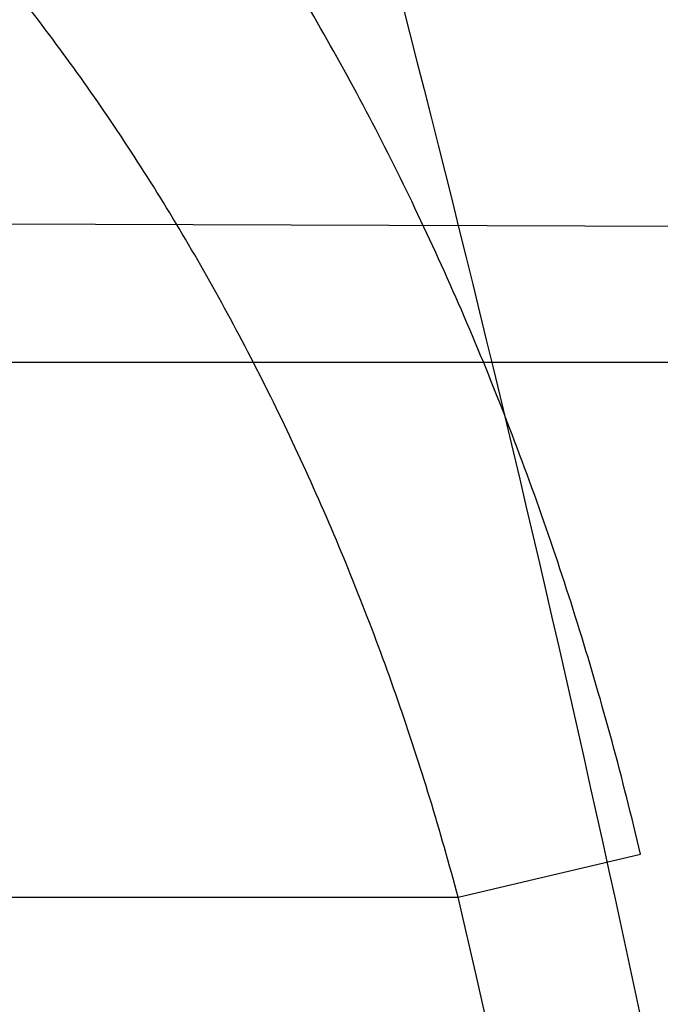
# Model space of a CAD drawing. Header units: millimetres. Extents: x 0 to 297, y 0 to 210.
# Tile 44 of 256: x 141.7319 to 141.7453, y 90.9458 to 90.9665. Entities that reach past the tile are written whole.
import ezdxf

# ---------------------------------------------------------------- set-up
doc = ezdxf.new("R2010")
doc.units = ezdxf.units.MM
doc.header["$LTSCALE"] = 16.335
doc.layers.get('0').update_dxf_attribs({"linetype": 'CONTINUOUS'})
for name, color, linetype in [('01_GLOBAL', 7, 'CONTINUOUS'), ('INTFCLR_1', 7, 'CONTINUOUS'), ('INTFCLR_144815', 7, 'CONTINUOUS')]:
    doc.layers.add(name, color=color, linetype=linetype)

msp = doc.modelspace()

# ---------------------------------------------------------------- linework, layer by layer
at = {"color": 7, "linetype": 'Continuous'}
msp.add_circle((142.5788034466, 92.2083412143), 3.42, dxfattribs=at)
at = {"color": 9, "linetype": 'Continuous'}
msp.add_arc((142.5788034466, 92.2083412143), 3.3761688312, 182.9674534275, 267.0325465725, dxfattribs=at)
at = {"layer": '01_GLOBAL', "color": 7, "linetype": 'Continuous'}
msp.add_circle((142.5788034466, 92.2083412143), 3.465, dxfattribs=at)
at = {"layer": 'INTFCLR_1', "color": 9, "linetype": 'Continuous'}
for p, q in [((141.7547052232, 90.96216004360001), (141.7234335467, 90.9622692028)), ((141.7233301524, 90.9593395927), (141.7554119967, 90.9593395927)), ((141.7410849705, 90.94808959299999), (141.7449178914, 90.9489930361)), ((141.264551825, 90.9480895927), (141.7410849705, 90.9480895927))]:
    msp.add_line(p, q, dxfattribs=at)
at = {"layer": 'INTFCLR_1', "color": 6, "linetype": 'Continuous'}
for radius in [0.5431065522, 0.5161422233]:
    msp.add_arc((141.273551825, 90.84008959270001), radius, 270, 90.00000002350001, dxfattribs=at)
at = {"layer": 'INTFCLR_1', "color": 9, "linetype": 'Continuous'}
msp.add_arc((141.2778760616, 90.8400895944), 0.475632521, 346.8756062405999, 13.1243934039, dxfattribs=at)
for points, knots in [([(141.7564146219, 90.67214758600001), (141.7574831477, 90.6750551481), (141.7595771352, 90.68092625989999), (141.7635668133, 90.69283277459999), (141.7700402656, 90.7142045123), (141.7760428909, 90.73928884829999), (141.7800065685, 90.7617077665), (141.7816728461, 90.7731553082), (141.7825328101, 90.7797764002), (141.7845176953, 90.7963988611), (141.7865801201, 90.82480135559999), (141.786249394, 90.85831129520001), (141.7846909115, 90.8800272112), (141.783710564, 90.8900544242), (141.7829887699, 90.8967234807), (141.7807586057, 90.9147232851), (141.7756949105, 90.94354598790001), (141.7683980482, 90.97168599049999), (141.7631787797, 90.98838778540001), (141.7612158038, 90.9943618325), (141.7582294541, 91.0031618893), (141.7514922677, 91.0215597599), (141.7398577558, 91.04856209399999), (141.7266081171, 91.07407256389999), (141.7173713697, 91.0897744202), (141.7130543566, 91.096763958), (141.7101864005, 91.1013200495), (141.7024300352, 91.1133026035), (141.6894327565, 91.1316928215), (141.6713790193, 91.1540805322), (141.6560874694, 91.1708617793), (141.64540551, 91.18158825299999), (141.6394993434, 91.18726746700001), (141.6313044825, 91.1949266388), (141.6198341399, 91.2049554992), (141.6074179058, 91.2146860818), (141.5999877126, 91.21997005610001), (141.5969902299, 91.2219990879), (141.595231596, 91.2231656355), (141.5931919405, 91.2244765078), (141.5909359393, 91.2258549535), (141.5889565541, 91.22699033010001), (141.587260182, 91.2278794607), (141.5858677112, 91.2285262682), (141.5847587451, 91.228921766), (141.5839916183, 91.22910084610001), (141.5833474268, 91.229003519), (141.5832219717, 91.22839726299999), (141.5835311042, 91.22772715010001), (141.5840679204, 91.2267985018), (141.5849352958, 91.22562953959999), (141.5860911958, 91.2242042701), (141.587545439, 91.22253261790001), (141.5892822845, 91.2206136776), (141.5909074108, 91.2188652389), (141.5923395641, 91.21734229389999), (141.5948337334, 91.21470682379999), (141.5989725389, 91.2103803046), (141.6073909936, 91.20154652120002), (141.6165855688, 91.19163585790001), (141.6249614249, 91.18216354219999), (141.6301387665, 91.17614023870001), (141.6384641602, 91.1662523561), (141.6512098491, 91.1502285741), (141.6679191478, 91.126915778), (141.680013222, 91.107884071), (141.6879313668, 91.094337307), (141.6933038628, 91.08480936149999), (141.702572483, 91.0674180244), (141.7149508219, 91.0411554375), (141.7234902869, 91.0192594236), (141.7274621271, 91.00790684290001)], [0, 0, 0, 0, 0.0103790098, 0.0208837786, 0.0420711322, 0.08518383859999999, 0.1071959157, 0.1183352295, 0.1239409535, 0.1295662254, 0.1744257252, 0.2192335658, 0.2417179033, 0.2473538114, 0.2529901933, 0.2641930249, 0.3081221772, 0.3509242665, 0.3614865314, 0.3667493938, 0.3719931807, 0.3926229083, 0.4323809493, 0.4704125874, 0.488853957, 0.4934075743, 0.4979380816, 0.506891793, 0.541232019, 0.5733300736, 0.6031972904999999, 0.6172524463, 0.624045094, 0.6306497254, 0.6548348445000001, 0.6750681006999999, 0.6834748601, 0.6853777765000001, 0.68719583, 0.6905456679, 0.6935010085, 0.6960526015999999, 0.698191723, 0.6999112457, 0.7012080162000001, 0.7020916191, 0.7026257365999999, 0.703100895, 0.7038825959, 0.7050751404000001, 0.7066972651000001, 0.7087491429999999, 0.7112254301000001, 0.7141189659, 0.7174213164, 0.7192231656, 0.7211235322, 0.729579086, 0.7392841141, 0.7620097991, 0.7748694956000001, 0.7816475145, 0.7886215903, 0.818178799, 0.8502213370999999, 0.88468242, 0.8936821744, 0.9027945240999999, 0.9213302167, 0.9597016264, 1, 1, 1, 1]), ([(141.589474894, 91.22708959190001), (141.5901302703, 91.2270894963), (141.5934664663, 91.2257697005), (141.5972968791, 91.2235292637), (141.6010154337, 91.2211904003), (141.6028021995, 91.2200263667), (141.6058484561, 91.21800314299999), (141.6133970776, 91.21273816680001), (141.6260174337, 91.20304741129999), (141.6376862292, 91.1930563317), (141.6460232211, 91.1854269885), (141.6520280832, 91.1797738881), (141.6628847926, 91.1691018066), (141.6784293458, 91.15240674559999), (141.6967876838, 91.1301309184), (141.7100118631, 91.1118246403), (141.7179037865, 91.099896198), (141.7208202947, 91.09536318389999), (141.7252087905, 91.0884116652), (141.734595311, 91.0728013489), (141.748064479, 91.04743455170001), (141.7598995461, 91.0205684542), (141.766753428, 91.0022608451), (141.7697904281, 90.99350690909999), (141.7717861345, 90.9875658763), (141.7770905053, 90.9709626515), (141.7845086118, 90.94298471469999), (141.7896594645, 90.91431187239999), (141.7919274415, 90.89640779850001), (141.7926613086, 90.8897756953), (141.793657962, 90.87980496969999), (141.795242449, 90.8582113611), (141.7955788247, 90.82488434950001), (141.7934815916, 90.79663997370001), (141.7914638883, 90.7801127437), (141.7905895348, 90.7735282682), (141.788895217, 90.7621430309), (141.7848639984, 90.73984187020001), (141.7787596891, 90.71489416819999), (141.7721799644, 90.6936469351), (141.768123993, 90.6818069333), (141.7659952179, 90.6759685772), (141.7649089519, 90.6730772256)], [0, 0, 0, 0, 0.0031306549, 0.0166311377, 0.0214593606, 0.0240790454, 0.0268205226, 0.0389267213, 0.0680356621, 0.1027866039, 0.1122691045, 0.1220183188, 0.1421809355, 0.1849822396, 0.2309158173, 0.2799873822, 0.2927706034, 0.2992370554, 0.3057353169, 0.3320403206, 0.3862319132, 0.4428084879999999, 0.4721383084, 0.4795908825, 0.487069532, 0.5020757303, 0.5628487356, 0.6251729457, 0.6410612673, 0.6490543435, 0.6570463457, 0.6889269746, 0.7524526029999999, 0.8160592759, 0.8240370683, 0.8319876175, 0.8477879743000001, 0.8790177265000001, 0.9402188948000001, 0.970317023, 0.9852457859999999, 1, 1, 1, 1]), ([(141.7274621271, 91.00790684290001), (141.7315912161, 90.9961048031), (141.7390893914, 90.97185256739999), (141.7462276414, 90.94067982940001), (141.7497519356, 90.91986040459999), (141.7511690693, 90.91003879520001), (141.7520562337, 90.903430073), (141.7542266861, 90.88522496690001), (141.7563129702, 90.8552042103), (141.7560193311, 90.8250769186), (141.75492511, 90.80665849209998), (141.7544248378, 90.79993719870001), (141.7535799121, 90.7899339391), (141.7512498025, 90.76863348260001), (141.7458257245, 90.73651859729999), (141.7391945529, 90.7098498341), (141.7346932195, 90.69454437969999), (141.7328673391, 90.6885424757), (141.7295794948, 90.67824709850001), (141.7226337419, 90.6583743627), (141.7115361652, 90.63128552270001), (141.7001192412, 90.60802526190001), (141.6927555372, 90.5944485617), (141.6900841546, 90.589659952), (141.6861147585, 90.582673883), (141.6775648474, 90.56827510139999), (141.6639972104, 90.5475548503), (141.6473654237, 90.5249373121), (141.6353721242, 90.510182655), (141.6284582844, 90.5020841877), (141.6258517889, 90.4990615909), (141.6214530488, 90.49403413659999), (141.6133270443, 90.48498786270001), (141.6044845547, 90.4755649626), (141.5965053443, 90.4672222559), (141.5917239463, 90.4622035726), (141.5879282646, 90.458105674), (141.5854794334, 90.455268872), (141.5841304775, 90.4534756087), (141.5835709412, 90.4525240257), (141.5832318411, 90.4518413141), (141.5833749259, 90.4509528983), (141.5852684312, 90.45133920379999), (141.5873513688, 90.45233756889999), (141.5911230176, 90.4543766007), (141.5947207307, 90.45666834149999), (141.5976748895, 90.4586369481), (141.5995705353, 90.45994039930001), (141.602756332, 90.46217006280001), (141.6078515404, 90.4659004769), (141.6149715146, 90.47143524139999), (141.62561538, 90.4801941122), (141.6351418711, 90.48873792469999), (141.6434777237, 90.4967321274), (141.649452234, 90.502628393), (141.6602195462, 90.51373015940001), (141.6755659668, 90.5310421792), (141.6935858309, 90.5540599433), (141.7064887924, 90.5729162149), (141.7141583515, 90.5851797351), (141.7169899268, 90.589838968), (141.721250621, 90.59698783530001), (141.7303494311, 90.61303956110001), (141.743335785, 90.63909440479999), (141.7522698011, 90.66086912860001), (141.7564146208, 90.6721475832)], [0, 0, 0, 0, 0.0419354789, 0.08505031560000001, 0.1071497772, 0.1127379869, 0.1183317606, 0.1295131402, 0.1742263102, 0.2191466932, 0.230445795, 0.2361065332, 0.241751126, 0.2641147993, 0.3079545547, 0.3508736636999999, 0.3561840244, 0.3614616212, 0.3719139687, 0.3924297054, 0.4320526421, 0.4700131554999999, 0.4792642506, 0.483852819, 0.4884035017, 0.5062126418, 0.5400088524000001, 0.5714206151, 0.6003317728, 0.6037560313, 0.6071340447, 0.6137178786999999, 0.6261602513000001, 0.6479155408, 0.6570536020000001, 0.6648783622, 0.6711643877, 0.6757843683, 0.6774462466, 0.6786751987, 0.6794900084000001, 0.6799813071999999, 0.6813020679, 0.6842478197, 0.6888651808, 0.6950795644, 0.6987591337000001, 0.70073729, 0.7027989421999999, 0.7117993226, 0.7219139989, 0.7330405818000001, 0.7580265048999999, 0.7648041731, 0.7717766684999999, 0.7861782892, 0.816667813, 0.8493175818, 0.8841610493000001, 0.8932352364, 0.8978283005, 0.9024468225, 0.9211469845, 0.9596997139, 1, 1, 1, 1]), ([(141.5894748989, 90.4530895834), (141.5892979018, 90.4530896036), (141.5888645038, 90.453175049), (141.5888868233, 90.45395412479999), (141.5893505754, 90.4547556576), (141.5901524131, 90.4559470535), (141.5913747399, 90.4574296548), (141.5929802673, 90.4592514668), (141.5949656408, 90.4613878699), (141.5971947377, 90.4637206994), (141.5996190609, 90.4662163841), (141.6031782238, 90.46985252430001), (141.6105296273, 90.4773399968), (141.6195432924, 90.486704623), (141.6278287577, 90.4956995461), (141.6323134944, 90.500698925), (141.6349707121, 90.50370456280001), (141.642015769, 90.5117541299), (141.6542358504, 90.5264206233), (141.6711890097, 90.54891642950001), (141.6850238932, 90.56953556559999), (141.6937443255, 90.58386952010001), (141.6977917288, 90.5908225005), (141.7005148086, 90.5955870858), (141.7080176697, 90.6090898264), (141.7196527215, 90.63222718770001), (141.7309710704, 90.65919529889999), (141.7380553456, 90.6789827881), (141.7414080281, 90.689232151), (141.74326968, 90.6952065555), (141.7478571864, 90.7104352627), (141.754617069, 90.7369742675), (141.7601493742, 90.7689508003), (141.7625257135, 90.7901596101), (141.7633872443, 90.80011831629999), (141.7638973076, 90.8068091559), (141.7650129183, 90.8251434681), (141.7653124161, 90.8551382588), (141.7631848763, 90.8850242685), (141.7609722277, 90.9031442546), (141.7600677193, 90.9097228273), (141.758622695, 90.9195008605), (141.7550282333, 90.9402318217), (141.7477475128, 90.9712699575), (141.7401050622, 90.9953997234), (141.7358975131, 91.00714062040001)], [0, 0, 0, 0, 0.0008731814, 0.0017184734, 0.0032338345, 0.0055641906, 0.008732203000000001, 0.0127298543, 0.0175349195, 0.0231216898, 0.028646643, 0.0346996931, 0.0482229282, 0.0804128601, 0.09881585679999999, 0.1085510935, 0.1135452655, 0.1186072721, 0.1613234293, 0.207686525, 0.2575125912, 0.2837456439, 0.2904463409, 0.297201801, 0.3108185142, 0.3666506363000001, 0.4248611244, 0.4549770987, 0.470314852, 0.4780577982, 0.4858479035, 0.548777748, 0.6130125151, 0.6457681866, 0.6540348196, 0.6623247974, 0.6788712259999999, 0.7446474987, 0.8101274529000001, 0.8265054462, 0.8346996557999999, 0.8428862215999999, 0.8752668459, 0.9384715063, 1, 1, 1, 1]), ([(141.7449178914, 90.9489930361), (141.7445486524, 90.95058034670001), (141.7437011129, 90.95369897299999), (141.7423787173, 90.9574985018), (141.7411714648, 90.9604350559), (141.7398904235, 90.963253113), (141.7381353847, 90.9665919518), (141.736149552, 90.9697186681), (141.7344440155, 90.9720410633), (141.7318779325, 90.9752129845), (141.7289807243, 90.97803912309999), (141.7258063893, 90.98038905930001), (141.7236874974, 90.9817880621), (141.7198488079, 90.9839056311), (141.7157062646, 90.98540590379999), (141.7120515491, 90.9862752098), (141.7095364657, 90.98676344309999), (141.7049750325, 90.9873559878), (141.7010060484, 90.98744703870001), (141.6983405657, 90.9873738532)], [0, 0, 0, 0, 0.0736783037, 0.1459642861, 0.18172594, 0.2171910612, 0.2858878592, 0.3520712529, 0.3844359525, 0.4161009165, 0.5365327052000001, 0.5657771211, 0.5946184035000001, 0.6512644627, 0.7636610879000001, 0.7922337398, 0.8211066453, 0.8794481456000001, 1, 1, 1, 1]), ([(141.7410849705, 90.94808959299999), (141.7407177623, 90.94948592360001), (141.7398784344, 90.9522310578), (141.7385775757, 90.9555643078), (141.7373956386, 90.9581410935), (141.7361380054, 90.960621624), (141.7344170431, 90.9635620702), (141.7324811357, 90.9663064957), (141.7308218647, 90.9683453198), (141.7283055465, 90.97115821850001), (141.7254838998, 90.9736442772), (141.7224238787, 90.9757027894), (141.7203653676, 90.97694297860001), (141.7166282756, 90.9788260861), (141.7126306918, 90.9801544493), (141.709107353, 90.9809388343), (141.706676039, 90.9813799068), (141.7022708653, 90.9819310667), (141.6984415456, 90.9820347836), (141.6958671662, 90.9819898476)], [0, 0, 0, 0, 0.0701429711, 0.1392985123, 0.1736599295, 0.2078369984, 0.2743812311, 0.3389829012, 0.370778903, 0.4020358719, 0.5223382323, 0.5518983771, 0.5811774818, 0.6390375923, 0.7549036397, 0.7844765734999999, 0.8144030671, 0.8749126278, 1, 1, 1, 1])]:
    msp.add_open_spline(points, degree=3, knots=knots, dxfattribs=at)
at = {"layer": 'INTFCLR_1', "color": 6, "linetype": 'Continuous'}
for points, knots in [([(141.6277114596, 91.22708959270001), (141.62722335, 91.22708959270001), (141.6272941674, 91.2251154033), (141.6286240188, 91.2237135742), (141.6303773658, 91.2209404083), (141.6330579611, 91.2176754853), (141.636536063, 91.21338186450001), (141.6409148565, 91.2081556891), (141.6460561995, 91.2020006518), (141.6515635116, 91.19533394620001), (141.6570035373, 91.1886267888), (141.6620669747, 91.18224014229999), (141.6667156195, 91.1762455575), (141.6709428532, 91.17066993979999), (141.6747632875, 91.16552206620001), (141.678203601, 91.1607902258), (141.6812975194, 91.15645408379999), (141.684076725, 91.1524886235), (141.6865629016, 91.14888322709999), (141.6887839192, 91.1456142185), (141.6907670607, 91.14265455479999), (141.6925435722, 91.139969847), (141.6941233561, 91.1375556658), (141.6955259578, 91.1353899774), (141.6967707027, 91.1334503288), (141.6978866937, 91.13169669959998), (141.6988796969, 91.1301244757), (141.6997620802, 91.12871811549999), (141.7005836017, 91.12740101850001), (141.7014128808, 91.12606327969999), (141.7023097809, 91.1246072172), (141.7032931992, 91.12299941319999), (141.7043734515, 91.121219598), (141.7055619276, 91.1192446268), (141.706875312, 91.1170411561), (141.7083246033, 91.11458304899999), (141.7099237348, 91.11183694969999), (141.7116817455, 91.10877663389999), (141.7136163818, 91.10535704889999), (141.7157436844, 91.1015316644), (141.7180830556, 91.0972414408), (141.7206593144, 91.0924115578), (141.7234900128, 91.0869698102), (141.726590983, 91.0808326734), (141.7299816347, 91.0738979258), (141.7336899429, 91.06602274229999), (141.7377398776, 91.05703497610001), (141.7421529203, 91.0467148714), (141.7469453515, 91.0347982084), (141.7521299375, 91.02090744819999), (141.7576364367, 91.0047235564), (141.7631009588, 90.9866925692), (141.7681397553, 90.9675743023), (141.7724835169, 90.948235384), (141.7760959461, 90.928843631), (141.7789762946, 90.9094758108), (141.7811396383, 90.8901288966), (141.78259316, 90.8708485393), (141.7833500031, 90.85161596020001), (141.7834187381, 90.8324615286), (141.782807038, 90.8133676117), (141.7815194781, 90.7943366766), (141.7795595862, 90.7753839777), (141.7769236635, 90.75647136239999), (141.7736112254, 90.7376240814), (141.7696058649, 90.7188012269), (141.7649044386, 90.700026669), (141.7595680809, 90.6815608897), (141.7539109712, 90.6643011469), (141.7483372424, 90.6489785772), (141.7431614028, 90.6358921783), (141.7384031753, 90.6246472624), (141.7340415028, 90.6149110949), (141.7300563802, 90.60642995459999), (141.7264192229, 90.5989959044), (141.7231040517, 90.5924542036), (141.7200858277, 90.5866790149), (141.7173473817, 90.581575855), (141.7148681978, 90.57706222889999), (141.7126227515, 90.5730569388), (141.7105887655, 90.5694929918), (141.7087453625, 90.56631374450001), (141.7070795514, 90.563481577), (141.705579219, 90.560962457), (141.7042282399, 90.55871863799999), (141.7030062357, 90.55670860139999), (141.701896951, 90.554899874), (141.7008702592, 90.5532389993), (141.6998448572, 90.5515926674), (141.698741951, 90.54983502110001), (141.697495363, 90.547864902), (141.6960930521, 90.5456696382), (141.6945138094, 90.5432229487), (141.6927331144, 90.5404962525), (141.6907308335, 90.5374685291), (141.6884841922, 90.5341192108), (141.6859642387, 90.5304209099), (141.6831423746, 90.52634758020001), (141.6799866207, 90.5218758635), (141.6764721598, 90.51699345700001), (141.6725652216, 90.5116795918), (141.668231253, 90.50591584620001), (141.6634587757, 90.49971750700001), (141.6582464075, 90.493104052), (141.6526341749, 90.48615232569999), (141.646910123, 90.4792048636), (141.6415439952, 90.4727739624), (141.6369559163, 90.4673043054), (141.633315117, 90.4628207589), (141.6305101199, 90.4594209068), (141.6286771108, 90.45653647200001), (141.6273060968, 90.45510292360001), (141.6272194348, 90.45308959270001), (141.6277114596, 90.45308959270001)], [0, 0, 0, 0, 0.0017146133, 0.0041239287, 0.0077631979, 0.0127375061, 0.019147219, 0.0271011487, 0.0367138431, 0.0473099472, 0.0574795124, 0.0670486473, 0.07593967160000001, 0.0841262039, 0.0916267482, 0.0984583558, 0.1046766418, 0.1103381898, 0.1154683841, 0.1200606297, 0.1242209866, 0.1279830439, 0.1313690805, 0.1343557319, 0.1370466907, 0.1394649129, 0.141657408, 0.1435788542, 0.1452969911, 0.147110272, 0.1491076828, 0.1513042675, 0.1537308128, 0.1564212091, 0.1594011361, 0.1627417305, 0.1664450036, 0.1705638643, 0.1751393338, 0.1802462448, 0.1859394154, 0.1923045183, 0.1994748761, 0.2074861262, 0.2164579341, 0.2265900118, 0.2380620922, 0.2510852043, 0.2660147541, 0.2831767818, 0.3031618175, 0.3260557, 0.3493456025, 0.3725974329, 0.3956655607, 0.4186206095, 0.4413650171, 0.4640353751, 0.4865253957, 0.5089623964, 0.531306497, 0.5536180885, 0.5759523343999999, 0.598223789, 0.6206818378, 0.6431588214, 0.6658101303, 0.6886542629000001, 0.710664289, 0.7296002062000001, 0.7459208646, 0.7600932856, 0.7724882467, 0.7833944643, 0.793008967, 0.8015592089, 0.8091555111, 0.8158987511, 0.8219029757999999, 0.8272448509, 0.832028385, 0.8363175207, 0.8401542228, 0.8435703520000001, 0.8466171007, 0.8493545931, 0.8518335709, 0.8540704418, 0.8562135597, 0.8586467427, 0.8613594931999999, 0.864403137, 0.8677972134, 0.87158895, 0.8758429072, 0.8805481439, 0.8857559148, 0.8915631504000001, 0.8979547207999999, 0.9049814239, 0.9126947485, 0.9211229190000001, 0.9303127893, 0.9401736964, 0.9507020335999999, 0.9616958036, 0.9717974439, 0.9801138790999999, 0.9868020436, 0.9920080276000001, 0.9957951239, 0.9982716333, 1, 1, 1, 1]), ([(141.6277114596, 90.45308959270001), (141.628171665, 90.45308959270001), (141.6293857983, 90.4535584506), (141.6315047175, 90.4546851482), (141.6344755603, 90.4566024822), (141.6382959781, 90.45932618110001), (141.6430293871, 90.46297042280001), (141.6486619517, 90.46758769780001), (141.6548706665, 90.47298156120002), (141.6611699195, 90.47874448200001), (141.6671157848, 90.4844418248), (141.6725640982, 90.4898702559), (141.6775235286, 90.49499331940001), (141.6820174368, 90.4997851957), (141.6860792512, 90.50424019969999), (141.6897364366, 90.50835687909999), (141.6930192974, 90.51213812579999), (141.695970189, 90.5156093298), (141.6986132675, 90.51877794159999), (141.7009775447, 90.5216603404), (141.7030883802, 90.5242738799), (141.7049778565, 90.526646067), (141.7066938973, 90.528827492), (141.7083843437, 90.53100071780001), (141.7101852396, 90.53334413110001), (141.7120971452, 90.53586602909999), (141.7139888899, 90.53839686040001), (141.7158471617, 90.5409158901), (141.7177807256, 90.5435730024), (141.719921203, 90.54655873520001), (141.7223135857, 90.5499520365), (141.7249869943, 90.55381783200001), (141.7279695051, 90.558226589), (141.7312859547, 90.56325135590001), (141.7349620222, 90.56898214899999), (141.739037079, 90.5755449), (141.7435494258, 90.58308452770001), (141.7485344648, 90.591778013), (141.7540294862, 90.6018595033), (141.760066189, 90.61360340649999), (141.766684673, 90.62742065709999), (141.7737557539, 90.64350792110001), (141.780825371, 90.6613597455), (141.7874356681, 90.68018148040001), (141.7933066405, 90.6992600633), (141.7983875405, 90.71840914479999), (141.8026952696, 90.7376081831), (141.8062277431, 90.7567556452), (141.8090134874, 90.77590353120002), (141.811058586, 90.7949702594), (141.8123825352, 90.81398619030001), (141.8129971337, 90.83293247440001), (141.8129122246, 90.8518123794), (141.8121342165, 90.87063713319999), (141.8106673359, 90.8893947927), (141.8085112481, 90.9080934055), (141.8056642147, 90.9267302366), (141.8021262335, 90.9452767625), (141.7978831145, 90.9637745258), (141.7929277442, 90.9822003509), (141.7872355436, 91.0005755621), (141.7808222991, 91.0188067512), (141.7739442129, 91.03620618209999), (141.7670434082, 91.0519657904), (141.7605810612, 91.0655293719), (141.7546880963, 91.07706645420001), (141.7493295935, 91.08696962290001), (141.7444701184, 91.0955139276), (141.7400702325, 91.1029297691), (141.7360941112, 91.1093927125), (141.7325006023, 91.1150506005), (141.7292596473, 91.12001098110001), (141.726339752, 91.12437206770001), (141.7237187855, 91.128203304), (141.7213647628, 91.13157857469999), (141.7192605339, 91.1345456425), (141.717372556, 91.1371689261), (141.7156764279, 91.13949490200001), (141.7140548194, 91.1416921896), (141.7123690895, 91.1439503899), (141.7105117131, 91.1464071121), (141.7085985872, 91.1489024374), (141.7066793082, 91.1513715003), (141.7047357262, 91.15383994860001), (141.7026024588, 91.1565116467), (141.7002196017, 91.15944934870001), (141.69755058, 91.1626834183), (141.6945697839, 91.1662275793), (141.6912418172, 91.1701004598), (141.6875371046, 91.1743119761), (141.6834171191, 91.178874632), (141.6788518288, 91.1837864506), (141.6738154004, 91.18903530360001), (141.6682758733, 91.1946010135), (141.6622344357, 91.2004349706), (141.6557918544, 91.2063757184), (141.6493931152, 91.21197413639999), (141.6435362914, 91.2168073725), (141.6386043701, 91.22062540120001), (141.6346411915, 91.223465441), (141.6315795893, 91.22545094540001), (141.6294126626, 91.22660901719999), (141.6281767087, 91.22708959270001), (141.6277114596, 91.22708959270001)], [0, 0, 0, 0, 0.0015510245, 0.0042404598, 0.008161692, 0.0134191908, 0.0200669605, 0.0282845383, 0.0379646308, 0.04778133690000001, 0.0570562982, 0.0657163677, 0.0737008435, 0.0810864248, 0.08785639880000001, 0.09401872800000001, 0.09964461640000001, 0.1047327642, 0.1093734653, 0.1135510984, 0.1172970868, 0.1206958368, 0.1237721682, 0.1266512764, 0.1299751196, 0.1337328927, 0.1373171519, 0.1406241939, 0.1442827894, 0.1483924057, 0.1530055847, 0.1582756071, 0.1642330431, 0.1709447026, 0.1785661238, 0.1871788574, 0.1969791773, 0.2081785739, 0.2209513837, 0.2356728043, 0.2526768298, 0.2725784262, 0.2948857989, 0.3173719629, 0.3397942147, 0.362144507, 0.3841260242, 0.4060931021, 0.4277499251, 0.4493238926, 0.4707068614, 0.4919794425, 0.5131973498, 0.5343237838, 0.5554641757, 0.5765947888, 0.5977467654, 0.6189899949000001, 0.6402145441, 0.6616941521, 0.6832817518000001, 0.7050322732, 0.7268136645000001, 0.7463228, 0.7630041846, 0.7774428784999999, 0.7899800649, 0.8009502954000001, 0.8105690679, 0.8190401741, 0.8265233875, 0.8331581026, 0.8390096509, 0.8442114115, 0.8488026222, 0.8528784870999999, 0.8564706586, 0.8596954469, 0.8625805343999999, 0.8656744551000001, 0.8691928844, 0.8729603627, 0.8762716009, 0.879732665, 0.8835489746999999, 0.8877941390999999, 0.8924809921, 0.8976810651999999, 0.9034017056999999, 0.9096904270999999, 0.916584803, 0.9241199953, 0.932290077, 0.9411002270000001, 0.9505839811, 0.960593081, 0.9706330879, 0.9792338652, 0.9861845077, 0.991642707, 0.9956806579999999, 0.9984319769, 1, 1, 1, 1])]:
    msp.add_open_spline(points, degree=3, knots=knots, dxfattribs=at)
at = {"layer": 'INTFCLR_144815', "color": 6, "linetype": 'Continuous'}
for radius in [0.5743020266, 0.5472855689]:
    msp.add_circle((141.273551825, 90.84008959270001), radius, dxfattribs=at)
for radius, start, end in [(0.7917112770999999, 313.9937911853, 154.5150993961), (0.7647112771, 312.9543589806, 154.5144414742), (0.73941501, 282.2440355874, 71.2863570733), (0.5834285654, 308.490992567, 51.50900743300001), (0.6104450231, 316.9838592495, 43.0161407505), (0.5760164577, 313.9992414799, 46.00075850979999)]:
    msp.add_arc((141.273551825, 90.84008959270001), radius, start, end, dxfattribs=at)
at = {"layer": 'INTFCLR_144815', "color": 9, "linetype": 'Continuous'}
for centre, radius, start, end in [((141.273551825, 90.84008959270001), 0.7345008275, 292.4997540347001, 54.0964566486), ((141.2735550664, 90.84009111), 0.6625959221, 292.4997540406, 54.09645665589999), ((141.2735749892, 90.84009512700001), 0.6513931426, 311.2505121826, 48.7494878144), ((141.2735518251, 90.84008959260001), 0.5937131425, 314.0862202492, 45.9137797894), ((141.273551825, 90.84008959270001), 0.5795156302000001, 313.8592910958, 46.1407088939), ((141.273551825, 90.84008959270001), 0.5757241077, 314.0319604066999, 45.9680396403)]:
    msp.add_arc(centre, radius, start, end, dxfattribs=at)
at = {"layer": 'INTFCLR_144815', "color": 6, "linetype": 'Continuous'}
for points, knots in [([(141.8173538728, 90.8400895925), (141.8173538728, 90.8429179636), (141.8173118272, 90.8485754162), (141.8171225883, 90.85706124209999), (141.8168070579, 90.8655470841), (141.8163650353, 90.87403295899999), (141.8157962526, 90.88251870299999), (141.8151003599, 90.891004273), (141.8142769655, 90.8994892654), (141.8133255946, 90.9079734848), (141.8122457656, 90.91645624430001), (141.8110369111, 90.9249371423), (141.8096985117, 90.9334151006), (141.8082299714, 90.94188934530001), (141.8066308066, 90.95035831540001), (141.8049004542, 90.9588208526), (141.8030385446, 90.9672748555), (141.80104466, 90.9757185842), (141.7989186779, 90.98414922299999), (141.7966604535, 90.9925643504), (141.7942702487, 91.0009603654), (141.7917483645, 91.0093340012), (141.789095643, 91.01768070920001), (141.7863130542, 91.02599619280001), (141.7834022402, 91.03427485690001), (141.7803651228, 91.0425111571), (141.7772043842, 91.0506984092), (141.7739232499, 91.0588295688), (141.7705257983, 91.06689663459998), (141.767016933, 91.07489092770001), (141.763402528, 91.0828029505), (141.7596895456, 91.09062233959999), (141.7558861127, 91.0983379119), (141.7520015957, 91.10593770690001), (141.7480466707, 91.1134090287), (141.744033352, 91.1207385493), (141.7399749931, 91.1279124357), (141.7358862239, 91.13491655), (141.7317828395, 91.1417366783), (141.7276816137, 91.148358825), (141.7236000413, 91.1547695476), (141.7195560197, 91.1609563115), (141.7155674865, 91.1669078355), (141.7116520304, 91.17261441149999), (141.7078264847, 91.17806819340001), (141.7041065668, 91.1832633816), (141.7005065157, 91.1881963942), (141.6970389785, 91.19286569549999), (141.6937149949, 91.1972715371), (141.690544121, 91.20141556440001), (141.6875338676, 91.20530135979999), (141.6846894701, 91.2089345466), (141.6820136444, 91.2123229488), (141.6795073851, 91.21547549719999), (141.6771704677, 91.2184015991), (141.6750020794, 91.22111039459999), (141.6730008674, 91.22361076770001), (141.6711651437, 91.22591115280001), (141.669493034, 91.2280194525), (141.6679826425, 91.2299427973), (141.666632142, 91.23168780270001), (141.6654391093, 91.2332604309), (141.6644023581, 91.2346669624), (141.6635160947, 91.2359113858), (141.6627882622, 91.2370028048), (141.6621863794, 91.2379330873), (141.6617182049, 91.2388949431), (141.6610997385, 91.2396961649), (141.6615040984, 91.2405846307), (141.6617698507, 91.240589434)], [0, 0, 0, 0, 0.0193136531, 0.0386315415, 0.05795820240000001, 0.0772974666, 0.0966541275, 0.1160313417, 0.1354339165, 0.1548642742, 0.1743271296, 0.1938240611, 0.2133596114, 0.2329339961, 0.2525510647, 0.2722100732, 0.2919141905, 0.3116608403, 0.3314519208, 0.351283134, 0.3711547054, 0.3910601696, 0.4109974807, 0.4309575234, 0.4509352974, 0.4709189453, 0.4908990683, 0.5108615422, 0.5307908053, 0.5506690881, 0.5704756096, 0.5901867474, 0.6097758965, 0.6292133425, 0.6484663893, 0.6674992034, 0.6862731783, 0.7047472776, 0.7228785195, 0.7406226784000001, 0.7579352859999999, 0.7747726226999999, 0.7910927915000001, 0.8068568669, 0.8220298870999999, 0.8365818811, 0.8504883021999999, 0.8637310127, 0.8762964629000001, 0.8881752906, 0.8993620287, 0.9098612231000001, 0.9196832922, 0.928844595, 0.9373624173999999, 0.9452545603, 0.952538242, 0.9592315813, 0.9653514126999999, 0.970913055, 0.9759307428, 0.980418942, 0.9843915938, 0.9878631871, 0.9908472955, 0.9933569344, 0.9954053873, 0.9981850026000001, 1, 1, 1, 1]), ([(141.6746009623, 90.43958975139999), (141.6743294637, 90.43959473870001), (141.6739346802, 90.44051627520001), (141.6745467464, 90.4413356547), (141.6750158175, 90.4423304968), (141.6756162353, 90.44328992), (141.6763427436, 90.4444157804), (141.6772268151, 90.4456987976), (141.6782605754, 90.44714833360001), (141.6794495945, 90.44876833), (141.6807951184, 90.4505653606), (141.6822994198, 90.4525454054), (141.6839649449, 90.45471611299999), (141.6857956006, 90.45708743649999), (141.6877946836, 90.4596693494), (141.6899625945, 90.4624689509), (141.6922956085, 90.46548894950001), (141.6947877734, 90.46873001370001), (141.6974360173, 90.4721973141), (141.7002434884, 90.4759050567), (141.7032142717, 90.479869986), (141.7063442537, 90.4840993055), (141.7096232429, 90.48859288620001), (141.7130388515, 90.4933481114), (141.7165811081, 90.4983662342), (141.7202374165, 90.50364521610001), (141.7239937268, 90.50918105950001), (141.7278347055, 90.5149677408), (141.731743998, 90.52099726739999), (141.735704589, 90.5272598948), (141.7396991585, 90.53374437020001), (141.7437104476, 90.540438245), (141.7477216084, 90.5473282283), (141.7517165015, 90.5544005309), (141.7556799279, 90.56164117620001), (141.7595977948, 90.56903626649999), (141.7634572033, 90.57657217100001), (141.767246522, 90.5842357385), (141.7709553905, 90.5920144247), (141.7745746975, 90.5998964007), (141.7780965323, 90.60787062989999), (141.7815140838, 90.6159268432), (141.7848215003, 90.6240554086), (141.7880144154, 90.63224886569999), (141.7910827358, 90.6404831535), (141.7940232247, 90.64874868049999), (141.7968372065, 90.6570474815), (141.7995279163, 90.6653897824), (141.8020958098, 90.6737784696), (141.8045374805, 90.68220316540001), (141.8068514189, 90.6906590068), (141.8090350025, 90.6991353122), (141.811086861, 90.7076240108), (141.8130074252, 90.7161235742), (141.8147973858, 90.72463376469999), (141.8164574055, 90.7331545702), (141.8179878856, 90.74168503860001), (141.8193889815, 90.750222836), (141.8206608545, 90.75876512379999), (141.8218038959, 90.7673101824), (141.8228186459, 90.77585753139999), (141.8237055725, 90.7844065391), (141.8244651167, 90.7929567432), (141.8250976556, 90.80150752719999), (141.8256035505, 90.8100588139), (141.825983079, 90.8186102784), (141.8262364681, 90.8271620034), (141.8263638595, 90.8357137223), (141.8263653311, 90.8442655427), (141.8262408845, 90.8528172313), (141.825990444, 90.8613689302), (141.8256138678, 90.8699203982), (141.8251109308, 90.8784716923), (141.8244813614, 90.887022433), (141.8237248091, 90.89557247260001), (141.8228408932, 90.9041213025), (141.821829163, 90.912668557), (141.8206891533, 90.9212135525), (141.8194203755, 90.92975547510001), (141.8180223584, 90.9382932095), (141.8164946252, 90.9468255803), (141.8148367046, 90.9553513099), (141.8130483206, 90.963868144), (141.8111294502, 90.9723729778), (141.8090801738, 90.9808627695), (141.8069004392, 90.98933536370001), (141.8045900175, 90.9977893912), (141.8021489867, 91.00622242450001), (141.7995780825, 91.01463013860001), (141.7968786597, 91.02300697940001), (141.794052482, 91.0313470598), (141.7911015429, 91.0396447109), (141.7880284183, 91.0478935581), (141.7848363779, 91.0560864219), (141.7815294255, 91.0642154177), (141.7781123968, 91.07227190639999), (141.7745910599, 91.08024645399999), (141.7709722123, 91.0881288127), (141.7672637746, 91.0959079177), (141.7634748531, 91.1035719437), (141.7596157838, 91.11110838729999), (141.7556981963, 91.11850409), (141.7517349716, 91.12574544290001), (141.7477402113, 91.1328185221), (141.7437291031, 91.139709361), (141.7397177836, 91.14640416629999), (141.7357230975, 91.1528896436), (141.7317622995, 91.15915334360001), (141.7278527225, 91.165183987), (141.7240113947, 91.17097180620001), (141.7202546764, 91.17650879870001), (141.7165979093, 91.18178892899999), (141.7130551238, 91.18680822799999), (141.7096387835, 91.1915648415), (141.7063596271, 91.1960589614), (141.7032265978, 91.2002926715), (141.7002468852, 91.2042696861), (141.6974259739, 91.20799513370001), (141.6947677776, 91.2114752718), (141.6922747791, 91.2147172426), (141.689948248, 91.21772876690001), (141.6877884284, 91.2205179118), (141.6857947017, 91.2230929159), (141.6839658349, 91.225461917), (141.6823001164, 91.22763286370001), (141.6807955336, 91.2296132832), (141.6794499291, 91.23141037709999), (141.6782609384, 91.2330304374), (141.6772266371, 91.234480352), (141.6763438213, 91.235762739), (141.6756133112, 91.23689083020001), (141.6750243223, 91.237843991), (141.6745991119, 91.2386960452), (141.6741632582, 91.23944360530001), (141.6741898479, 91.240581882), (141.6746009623, 91.240589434)], [0, 0, 0, 0, 0.0009311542, 0.0023661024, 0.0034197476, 0.004708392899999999, 0.006238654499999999, 0.0080169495, 0.0100497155, 0.0123440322, 0.0149074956, 0.0177478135, 0.0208710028, 0.0242896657, 0.0280205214, 0.0320682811, 0.0364316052, 0.0411066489, 0.04608797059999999, 0.0513925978, 0.0570544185, 0.0630770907, 0.069434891, 0.0761294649, 0.08315356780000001, 0.09049758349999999, 0.0981493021, 0.1060937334, 0.1143137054, 0.1227901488, 0.1315025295, 0.1404294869, 0.1495493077, 0.1588404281, 0.1682819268, 0.1778537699, 0.1875370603, 0.197314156, 0.207168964, 0.217086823, 0.2270545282, 0.2370604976, 0.2470942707, 0.2571461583, 0.2672135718, 0.2772260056, 0.2872285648, 0.2972614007, 0.3072826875, 0.3173107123, 0.3273382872, 0.3373435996, 0.3473246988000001, 0.3572841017, 0.367223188, 0.3771444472, 0.387051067, 0.3969410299, 0.4068119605, 0.4166652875, 0.4265028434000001, 0.4363264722, 0.4461370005, 0.4559367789, 0.4657270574, 0.4755104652, 0.4852884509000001, 0.4950636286, 0.5048374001, 0.5146124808, 0.5243903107, 0.5341735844, 0.5439637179, 0.5537632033, 0.5635732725, 0.5733961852, 0.5832332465, 0.5930862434, 0.6029564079, 0.6128446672, 0.6227518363, 0.6326790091, 0.6426268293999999, 0.6525927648, 0.6625749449, 0.6725742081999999, 0.6825911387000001, 0.6926266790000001, 0.7026779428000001, 0.7127386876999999, 0.7228052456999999, 0.7328732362, 0.7429368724, 0.7529895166, 0.7630233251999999, 0.7730292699, 0.7829971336, 0.7929151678, 0.8027701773, 0.8125475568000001, 0.8222311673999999, 0.8318035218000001, 0.8412455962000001, 0.8505374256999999, 0.8596580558, 0.8685859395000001, 0.8772993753, 0.8857769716, 0.8939982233, 0.9019439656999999, 0.9095970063, 0.9169424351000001, 0.9239679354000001, 0.9306640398, 0.9370242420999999, 0.9430448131, 0.9487246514, 0.9540648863, 0.9590688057, 0.9637413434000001, 0.9680887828, 0.9721183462, 0.9758379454, 0.9792560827, 0.9823810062, 0.9852211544, 0.9877847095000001, 0.9900792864, 0.992112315, 0.993890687, 0.995421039, 0.9967097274, 0.9977633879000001, 0.9985900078, 1, 1, 1, 1]), ([(141.6367999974, 91.22708959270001), (141.6364399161, 91.22708959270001), (141.6363255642, 91.2257295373), (141.6372569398, 91.2246598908), (141.63838536, 91.2227304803), (141.640177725, 91.22043632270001), (141.6424921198, 91.21746939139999), (141.6453817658, 91.2139362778), (141.6488464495, 91.20973608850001), (141.6528933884, 91.2048489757), (141.6575677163, 91.199162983), (141.6628623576, 91.1926298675), (141.6687637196, 91.1851889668), (141.6752395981, 91.1767911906), (141.6822044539, 91.1674440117), (141.6895907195, 91.157123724), (141.6972639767, 91.1458992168), (141.7051198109, 91.13380263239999), (141.7130153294, 91.12094050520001), (141.7208404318, 91.1073882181), (141.7284773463, 91.0932606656), (141.7358420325, 91.0786403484), (141.7428534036, 91.06363170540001), (141.7494631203, 91.0482979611), (141.755622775, 91.03272547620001), (141.7613102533, 91.0169574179), (141.7665038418, 91.0010528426), (141.7711928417, 90.98505273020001), (141.7753772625, 90.9689752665), (141.7790480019, 90.9528793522), (141.7822197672, 90.9367335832), (141.7848866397, 90.9206013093), (141.7870606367, 90.9044473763), (141.7887417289, 90.888322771), (141.7899368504, 90.8722155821), (141.7906506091, 90.85614051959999), (141.7908088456, 90.8454361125), (141.7908088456, 90.84008959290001)], [0, 0, 0, 0, 0.0025344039, 0.005901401, 0.0109295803, 0.0177704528, 0.0265540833, 0.0373505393, 0.04991676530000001, 0.0648695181, 0.0820131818, 0.1017234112, 0.1240566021, 0.1488553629, 0.1763609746, 0.2060970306, 0.2381748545, 0.2720515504, 0.3076064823, 0.3443876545, 0.3821831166, 0.4206251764, 0.4595934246, 0.4987613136, 0.5381325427, 0.5774437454, 0.6167240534, 0.6558745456, 0.6947773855, 0.7336358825, 0.7720551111, 0.8105726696, 0.8487051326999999, 0.8867612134, 0.9246626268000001, 0.9623689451, 1, 1, 1, 1]), ([(141.6876600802, 91.22708959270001), (141.6873876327, 91.22708959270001), (141.6869901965, 91.2261607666), (141.6875708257, 91.2253271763), (141.6880138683, 91.224310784), (141.6885845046, 91.22333053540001), (141.6892758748, 91.22218000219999), (141.6901180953, 91.2208688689), (141.6911032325, 91.2193879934), (141.6922361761, 91.21773389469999), (141.693517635, 91.2159004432), (141.6949495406, 91.213881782), (141.696533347, 91.21167127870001), (141.6982702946, 91.2092621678), (141.7001613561, 91.20664723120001), (141.702206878, 91.20381933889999), (141.7044067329, 91.2007711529), (141.7067598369, 91.1974957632), (141.7092643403, 91.193986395), (141.7119171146, 91.1902371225), (141.7147138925, 91.18624270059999), (141.7176489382, 91.1819990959), (141.7207150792, 91.1775035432), (141.7239035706, 91.17275489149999), (141.7272041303, 91.1677537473), (141.7306050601, 91.1625025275), (141.7340933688, 91.1570055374), (141.737654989, 91.1512689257), (141.7412750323, 91.1453005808), (141.7449380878, 91.1391099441), (141.7486285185, 91.1327077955), (141.7523307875, 91.12610594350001), (141.7560297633, 91.1193168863), (141.759710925, 91.11235358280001), (141.7633605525, 91.10522919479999), (141.7669658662, 91.0979568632), (141.7705151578, 91.0905494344), (141.7739978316, 91.08301930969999), (141.7774044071, 91.0753783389), (141.7807265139, 91.06763769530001), (141.7839568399, 91.0598078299), (141.7870890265, 91.0518985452), (141.7901177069, 91.0439187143), (141.7930382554, 91.0358767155), (141.7958469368, 91.02777984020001), (141.7985405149, 91.0196351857), (141.8011165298, 91.0114486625), (141.8035728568, 91.0032261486), (141.8059080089, 90.9949723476), (141.8081207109, 90.9866920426), (141.8102101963, 90.97838888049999), (141.8121758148, 90.9700666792), (141.814017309, 90.9617281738), (141.8157344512, 90.95337641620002), (141.8173273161, 90.9450134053), (141.8187959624, 90.93664150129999), (141.8201406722, 90.9282620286), (141.8213616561, 90.9198768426), (141.8224592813, 90.9114868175), (141.823433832, 90.90309336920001), (141.8242856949, 90.8946969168), (141.8250151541, 90.8862985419), (141.8256225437, 90.8778984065), (141.8261081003, 90.8694973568), (141.8264720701, 90.8610953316), (141.826714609, 90.8526929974), (141.8268358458, 90.84429018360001), (141.8268358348, 90.8358874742), (141.8267145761, 90.82748467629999), (141.8264720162, 90.8190823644), (141.8261080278, 90.8106804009), (141.8256224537, 90.8022794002), (141.8250150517, 90.79387936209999), (141.8242855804, 90.78548105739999), (141.823433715, 90.7770847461), (141.8224591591, 90.7686913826), (141.8213615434, 90.7603015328), (141.8201405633, 90.7519164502), (141.818795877, 90.7435371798), (141.8173272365, 90.7351653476), (141.8157344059, 90.7268025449), (141.8140172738, 90.71845084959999), (141.8121758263, 90.7101125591), (141.8102102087, 90.7017903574), (141.8081207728, 90.6934873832), (141.805908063, 90.68520703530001), (141.8035729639, 90.67695340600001), (141.801116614, 90.66873079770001), (141.7985406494, 90.6605444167), (141.7958470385, 90.6523996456), (141.7930384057, 90.6443028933), (141.7901178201, 90.636260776), (141.7870891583, 90.6282809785), (141.7839569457, 90.6203716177), (141.7807266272, 90.6125417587), (141.7774045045, 90.60480106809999), (141.7739979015, 90.5971600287), (141.7705152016, 90.5896298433), (141.7669658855, 90.582222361), (141.7633605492, 90.5749499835), (141.759710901, 90.567825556), (141.7560297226, 90.56086222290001), (141.7523307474, 90.55407316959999), (141.748628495, 90.5474713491), (141.7449380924, 90.54106924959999), (141.7412750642, 90.5348786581), (141.737655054, 90.528910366), (141.7340934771, 90.5231738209), (141.7306052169, 90.5176769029), (141.7272043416, 90.5124257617), (141.7239038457, 90.50742470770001), (141.7207154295, 90.50267616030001), (141.7176493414, 90.4981806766), (141.7147143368, 90.4939371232), (141.7119175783, 90.4899427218), (141.7092648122, 90.4861934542), (141.7067603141, 90.4826840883), (141.7044071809, 90.4794086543), (141.702207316, 90.4763604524), (141.700161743, 90.4735324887), (141.6982706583, 90.47091752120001), (141.6965336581, 90.4685083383), (141.6949498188, 90.466297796), (141.6935178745, 90.4642790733), (141.6922363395, 90.462445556), (141.691103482, 90.4607914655), (141.6901178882, 90.4593103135), (141.6892769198, 90.45799983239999), (141.6885816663, 90.4568471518), (141.6880221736, 90.45587298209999), (141.6876198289, 90.4550040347), (141.6872095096, 90.4542385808), (141.687244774, 90.45308959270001), (141.6876600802, 90.45308959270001)], [0, 0, 0, 0, 0.0009748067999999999, 0.0024843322, 0.0035889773, 0.0049377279, 0.0065370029, 0.0083930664, 0.0105121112, 0.0129009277, 0.0155662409, 0.0185155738, 0.0217561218, 0.0252958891, 0.029142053, 0.0333024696, 0.0377835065, 0.0425919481, 0.0477324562, 0.0532095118, 0.059024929, 0.0651792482, 0.071670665, 0.0784946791, 0.0856442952, 0.09310988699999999, 0.1008792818, 0.1089378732, 0.1172690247, 0.1258543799, 0.1346742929, 0.1437082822, 0.1529356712, 0.1623360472, 0.1718891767, 0.1815756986, 0.1913773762, 0.2012771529, 0.211259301, 0.2213094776, 0.2314148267, 0.2415638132, 0.2517458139, 0.2619526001, 0.2721754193, 0.2824085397, 0.2926450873, 0.3028812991, 0.3131119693, 0.3233349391, 0.3335463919, 0.3437455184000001, 0.3539296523, 0.3640990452, 0.3742517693, 0.3843890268, 0.3945097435, 0.4046157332, 0.4147062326, 0.4247836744, 0.4348478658, 0.4449015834, 0.4549448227, 0.4649806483, 0.4750093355, 0.4850340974, 0.4950553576, 0.5050763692, 0.5150976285, 0.5251223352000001, 0.5351510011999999, 0.5451866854, 0.5552299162, 0.5652834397, 0.5753475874, 0.5854247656, 0.5955152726, 0.6056208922, 0.6157416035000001, 0.6258785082, 0.6360313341, 0.6462002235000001, 0.6563845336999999, 0.6665832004, 0.6767949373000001, 0.6870173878, 0.6972484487, 0.7074841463, 0.7177211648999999, 0.7279537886, 0.7381770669, 0.7483834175, 0.7585658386, 0.7687147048, 0.7788200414, 0.7888703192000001, 0.7988525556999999, 0.8087524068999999, 0.8185541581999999, 0.8282407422, 0.8377939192, 0.8471943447, 0.8564217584, 0.8654556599, 0.8742755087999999, 0.8828608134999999, 0.8911918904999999, 0.8992503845, 0.907019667, 0.9144851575, 0.9216346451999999, 0.9284584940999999, 0.9349497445, 0.9411040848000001, 0.9469194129, 0.9523964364, 0.9575370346, 0.9623454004, 0.9668266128, 0.9709869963, 0.9748333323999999, 0.9783730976, 0.9816137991, 0.9845631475, 0.9872286, 0.9896174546, 0.9917366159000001, 0.9935927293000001, 0.995192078, 0.9965408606, 0.9976455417, 0.9985140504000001, 1, 1, 1, 1]), ([(141.8279920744, 90.8400895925), (141.8279920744, 90.8431078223), (141.8279453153, 90.8491449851), (141.827734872, 90.8581999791), (141.8273840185, 90.86725419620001), (141.8268925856, 90.8763071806), (141.8262603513, 90.88535831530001), (141.8254870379, 90.8944069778), (141.8245723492, 90.9034522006), (141.8235159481, 90.9124930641), (141.8223175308, 90.9215281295), (141.8209767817, 90.9305559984), (141.8194934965, 90.93957457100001), (141.8178674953, 90.94858181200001), (141.8160988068, 90.9575748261), (141.8141875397, 90.96655076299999), (141.8121341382, 90.9755057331), (141.8099392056, 90.9844358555), (141.8076038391, 90.9933360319), (141.8051294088, 91.0022010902), (141.8025179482, 91.01102454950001), (141.7997719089, 91.01979975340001), (141.7968945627, 91.0285187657), (141.7938898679, 91.03717307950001), (141.7907627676, 91.0457530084), (141.7875191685, 91.0542480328), (141.7841661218, 91.06264658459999), (141.7807119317, 91.0709360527), (141.7771662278, 91.0791028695), (141.773540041, 91.08713256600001), (141.7698458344, 91.09500990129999), (141.7660975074, 91.1027190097), (141.7623103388, 91.1102436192), (141.7585008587, 91.11756734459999), (141.7546866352, 91.1246740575), (141.750885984, 91.13154830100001), (141.7471176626, 91.1381756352), (141.743400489, 91.14454303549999), (141.7397529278, 91.1506392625), (141.7361926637, 91.1564551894), (141.7327361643, 91.16198410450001), (141.7293986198, 91.1672213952), (141.7261938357, 91.172164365), (141.7231341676, 91.17681202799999), (141.7202295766, 91.18116625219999), (141.7174873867, 91.1852318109), (141.714912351, 91.189016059), (141.712507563, 91.1925274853), (141.7102748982, 91.19577505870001), (141.7082153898, 91.1987677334), (141.7063294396, 91.2015141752), (141.7046169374, 91.2040227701), (141.7030776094, 91.2063008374), (141.7017103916, 91.20835673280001), (141.7005155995, 91.2101931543), (141.6994879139, 91.2118285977), (141.6986378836, 91.21323180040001), (141.6979277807, 91.2145176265), (141.6972633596, 91.2157351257), (141.6964914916, 91.2179110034), (141.697273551, 91.2179246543)], [0, 0, 0, 0, 0.0222571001, 0.0445186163, 0.0667890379, 0.0890723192, 0.1113729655, 0.1336940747, 0.1560397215, 0.1784119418, 0.2008143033, 0.2232471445, 0.2457129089, 0.2682100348, 0.2907394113, 0.3132970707, 0.3358817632, 0.358486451, 0.3811070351, 0.4037327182, 0.4263554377, 0.4489604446, 0.4715347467, 0.4940593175, 0.5165136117, 0.5388737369, 0.5611120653, 0.5831973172, 0.6050944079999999, 0.6267646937, 0.6481657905, 0.669252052, 0.6899749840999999, 0.7102837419, 0.7301263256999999, 0.7494508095, 0.7682064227, 0.7863443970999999, 0.8038198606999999, 0.8205929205, 0.8366293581, 0.851902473, 0.8663888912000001, 0.8800703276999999, 0.8929351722, 0.9049861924, 0.9162327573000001, 0.9266888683, 0.9363704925, 0.9452946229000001, 0.9534783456, 0.9609388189, 0.9676924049, 0.9737545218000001, 0.9791401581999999, 0.9838651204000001, 0.9879448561, 0.9913952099, 0.9942320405, 1, 1, 1, 1]), ([(141.8545562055, 90.84008959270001), (141.8545562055, 90.8458266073), (141.8543766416, 90.8573067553), (141.8535699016, 90.8745213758), (141.8522225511, 90.89173065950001), (141.8503317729, 90.90892995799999), (141.8478929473, 90.9261128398), (141.8449029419, 90.9432691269), (141.8413565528, 90.9603833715), (141.83725221, 90.9774357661), (141.8325884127, 90.9943993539), (141.8273701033, 91.011240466), (141.8216049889, 91.02791509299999), (141.8153120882, 91.0443704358), (141.8085173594, 91.06053977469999), (141.8012644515, 91.0763477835), (141.7936084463, 91.0917026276), (141.7856284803, 91.106503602), (141.777421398, 91.1206404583), (141.7691021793, 91.1340002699), (141.7608023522, 91.1464770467), (141.7526596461, 91.15797609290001), (141.7448116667, 91.1684275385), (141.7373791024, 91.1777871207), (141.7304690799, 91.186047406), (141.7241547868, 91.1932237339), (141.7184880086, 91.1993575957), (141.7134947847, 91.2045035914), (141.7091846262, 91.20872154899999), (141.7055514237, 91.2120766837), (141.7025916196, 91.21461634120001), (141.7002729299, 91.2164197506), (141.69861852, 91.21747867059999), (141.6976418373, 91.2179310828), (141.697273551, 91.2179246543)], [0, 0, 0, 0, 0.0408478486, 0.0817335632, 0.1226845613, 0.1637334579, 0.2049110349, 0.2462332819, 0.2877076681, 0.3293330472, 0.3710932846, 0.4129493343, 0.4548452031, 0.496691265, 0.5383653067, 0.5797017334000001, 0.6205048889, 0.6605076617, 0.6994062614, 0.7368735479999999, 0.7725477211, 0.8060862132, 0.8371823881, 0.8655946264, 0.8911736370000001, 0.9138533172, 0.9336464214, 0.9506270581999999, 0.9648988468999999, 0.9765861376, 0.9858149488, 0.9927059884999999, 0.9973773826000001, 1, 1, 1, 1])]:
    msp.add_open_spline(points, degree=3, knots=knots, dxfattribs=at)
at = {"layer": 'INTFCLR_144815', "color": 9, "linetype": 'Continuous'}
for points, knots in [([(141.7140713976, 91.239196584), (141.7138431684, 91.2390029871), (141.7139951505, 91.2378533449), (141.7147929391, 91.2362359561), (141.7163015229, 91.2335343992), (141.7185278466, 91.2300968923), (141.7214490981, 91.2257628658), (141.7243052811, 91.22164368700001), (141.7268942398, 91.2179273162), (141.7298434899, 91.2136986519), (141.735690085, 91.2052905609), (141.7448453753, 91.1918473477), (141.7532702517, 91.17882432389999), (141.7592085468, 91.1692566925), (141.7634500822, 91.1622947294), (141.7711113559, 91.1493418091), (141.7820546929, 91.1295734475), (141.7925484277, 91.10857943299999), (141.7997013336, 91.09295756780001), (141.8037938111, 91.0835771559), (141.8099724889, 91.0689269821), (141.8187673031, 91.04607860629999), (141.8291486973, 91.01421032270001), (141.8365545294, 90.98634239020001), (141.8410124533, 90.9660999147), (141.8433636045, 90.95417320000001), (141.8466773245, 90.9359292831), (141.8506578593, 90.9080646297), (141.8526756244, 90.88307048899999), (141.8533025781, 90.8704391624)], [0, 0, 0, 0, 0.0022439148, 0.007012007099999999, 0.0145616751, 0.0248857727, 0.0379376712, 0.0536629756, 0.06249403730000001, 0.0718926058, 0.0923190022, 0.139277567, 0.1938351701, 0.208594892, 0.2237064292, 0.2549578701, 0.3214231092, 0.3930729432, 0.4308715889, 0.4502348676, 0.4698046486, 0.5500825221, 0.6337073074, 0.7209883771, 0.7661542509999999, 0.7890969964, 0.8121289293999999, 0.9051772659, 1, 1, 1, 1]), ([(141.8624418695, 90.87022915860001), (141.861803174, 90.8827740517), (141.8597531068, 90.9075992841), (141.8557097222, 90.9352684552), (141.8523384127, 90.9533813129), (141.8499523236, 90.9652259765), (141.8454176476, 90.98532971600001), (141.8378919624, 91.0130062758), (141.8273334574, 91.04464482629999), (141.818403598, 91.0673244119), (141.812123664, 91.081862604), (141.8079651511, 91.0911754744), (141.8006936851, 91.1066864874), (141.7900265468, 91.1275268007), (141.778905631, 91.14714006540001), (141.7711222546, 91.1599906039), (141.7668098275, 91.16689670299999), (141.7607741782, 91.1763926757), (141.7522058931, 91.1893107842), (141.742904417, 91.2026446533), (141.7369606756, 91.2109801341), (141.7339609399, 91.21517308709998), (141.7303177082, 91.2202703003), (141.7266062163, 91.2254994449), (141.7231829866, 91.23063774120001), (141.7216462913, 91.2333146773), (141.720828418, 91.23490508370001), (141.7206675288, 91.2360504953), (141.7208941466, 91.23623922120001)], [0, 0, 0, 0, 0.0945441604, 0.1873460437, 0.2103231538, 0.2332131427, 0.2782846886, 0.3654193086, 0.4489587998, 0.529211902, 0.5487834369, 0.5681546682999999, 0.6059759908, 0.6777110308, 0.7443035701, 0.7756315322, 0.7907861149, 0.80558492, 0.8603198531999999, 0.9074428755, 0.9279435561, 0.9373780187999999, 0.9462430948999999, 0.9751197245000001, 0.985468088, 0.9930239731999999, 0.9977802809, 1, 1, 1, 1])]:
    msp.add_open_spline(points, degree=3, knots=knots, dxfattribs=at)

doc.saveas('drawing.dxf')
